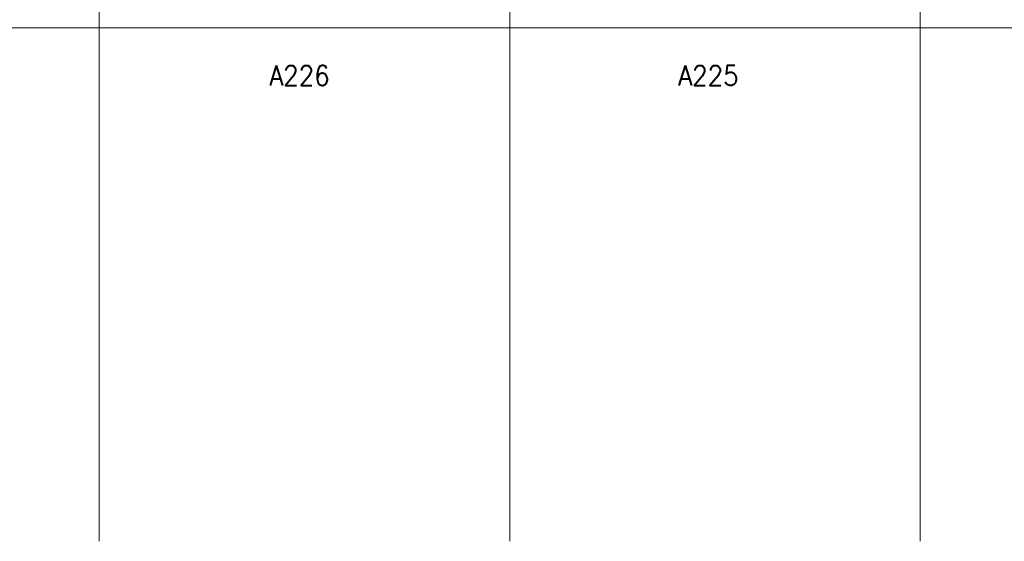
# Model space of a CAD drawing. Header units: metres. Extents: x -167 to -48, y -1901 to -1817.
# Tile 20 of 55: x -116.27 to -106.68, y -1865.3 to -1860.23. Entities that reach past the tile are written whole.
import ezdxf
from ezdxf.enums import TextEntityAlignment as Align

# ---------------------------------------------------------------- set-up
doc = ezdxf.new("R2010")
doc.units = ezdxf.units.M
doc.header["$MEASUREMENT"] = 0
doc.layers.add('Level 1', color=1, linetype='Continuous', lineweight=0)
doc.styles.add('Style-STANDARD', font='STANDARD.shx')

msp = doc.modelspace()

# ---------------------------------------------------------------- linework, layer by layer
at = {"layer": 'Level 1', "color": 11, "linetype": 'Continuous', "lineweight": 0}
for p, q in [((-115.4956, -1838.6015), (-115.4956, -1865.3047)), ((-111.4956, -1838.6015), (-111.4956, -1865.3047)), ((-107.4995, -1838.6015), (-107.4995, -1865.3047)), ((-153.3511, -1860.3046), (-53.8081, -1860.3046))]:
    msp.add_line(p, q, dxfattribs=at)
at = {"layer": 'Level 1', "color": 1, "linetype": 'Continuous', "lineweight": 0}
msp.add_line((-147.7007, -1860.3046), (-91.2671, -1860.3046), dxfattribs=at)

# ---------------------------------------------------------------- texts
at = {"layer": 'Level 1', "color": 1, "linetype": 'Continuous', "lineweight": 0, "style": 'Style-STANDARD'}
for s, p in [('A226', (-113.546, -1860.8672)), ('A225', (-109.5628, -1860.8672))]:
    msp.add_text(s, height=0.1933, dxfattribs=at).set_placement(p, align=Align.CENTER)

doc.saveas('drawing.dxf')
